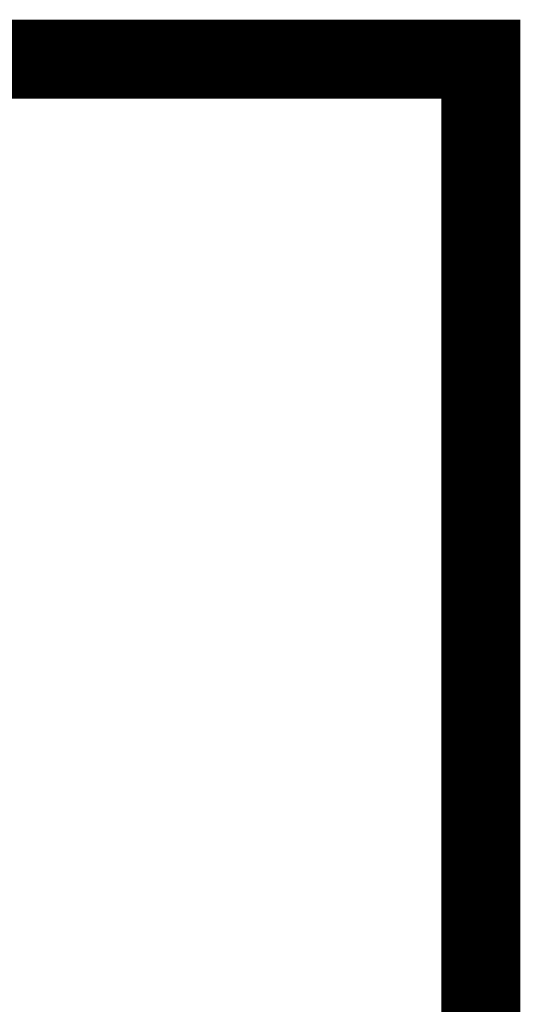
# Model space of a CAD drawing. Header units: metres. Extents: x -699 to 2316, y -1199 to 781.
# Tile 134 of 256: x -71 to -65, y -78 to -65. Entities that reach past the tile are written whole.
import ezdxf

# ---------------------------------------------------------------- set-up
doc = ezdxf.new("R2010")
doc.units = ezdxf.units.M
doc.layers.add('X-XX-AL-TEKENBLAD_VIEWPORT-G', color=7, linetype='Continuous', lineweight=18, plot=False)

msp = doc.modelspace()

# ---------------------------------------------------------------- linework, layer by layer
at = {"layer": 'X-XX-AL-TEKENBLAD_VIEWPORT-G', "color": 3, "const_width": 1}
msp.add_lwpolyline([(-102.4438644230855, -65.7666844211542), (-65.26269609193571, -65.7666844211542), (-65.26269609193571, -119.9545912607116), (-102.4438644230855, -119.9545912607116)], close=True, dxfattribs=at)

doc.saveas('drawing.dxf')
